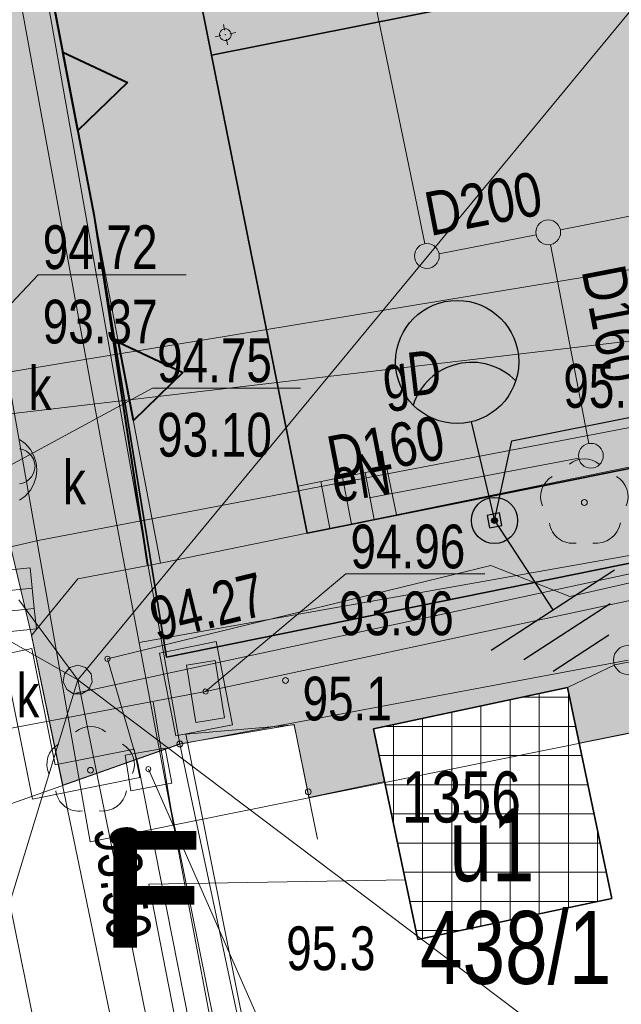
# Model space of a CAD drawing. Header units: metres. Extents: x -320 to 5572509, y -47 to 5960263.
# Tile 17 of 59: x 5572126 to 5572136, y 5960078 to 5960095. Entities that reach past the tile are written whole.
import ezdxf

# ---------------------------------------------------------------- set-up
doc = ezdxf.new("R2010")
doc.units = ezdxf.units.M
doc.header["$MEASUREMENT"] = 0
for name, color, linetype in [('202-Punkt_graniczny_stabilizowa', 7, 'Continuous'), ('203-Punkt_zalamania_granicy_dzi', 7, 'Continuous'), ('211-Nr_dzialki', 7, 'Continuous'), ('218-Granica_uzytku', 7, 'Continuous'), ('219-Linia_granicy', 7, 'Continuous'), ('312-Budynek__powierzchnia_', 7, 'Continuous'), ('312-Numer_ewidencyjny_budynku', 7, 'Continuous'), ('312-Numer_ewidencyjny_budynku-A', 7, 'Continuous'), ('420-Krawedz_jezdni', 7, 'Continuous'), ('422-Kraweznik_jezdni', 7, 'Continuous'), ('801-Punkt_okreslonej_wysokosci', 7, 'Continuous'), ('801-Punkt_okreslonej_wysokosci-', 7, 'Continuous'), ('902-Ogrodzenie_trwale_symb_', 7, 'Continuous'), ('922-Drzewo_lisciaste', 7, 'Continuous'), ('IS_KD', 7, 'Continuous'), ('komora_podziemna_-_przewod_tele', 7, 'Continuous'), ('kratka_sciekowa__punkt_', 7, 'Continuous'), ('LICZBY', 7, 'Continuous'), ('Nowe_430-K Słupy', 7, 'Continuous'), ('Nowe_450-Sciana_oporowa_symb__osiowy', 7, 'Continuous'), ('Nowe_810-G Ogólne', 7, 'Continuous'), ('Nowe_LINIA ZABUDOWY', 7, 'Continuous'), ('Nowe_przewod_kanalizacyjny__linia_', 7, 'Continuous'), ('przewod_elektroenergetyczny__li', 7, 'Continuous'), ('przewod_gazowy__linia_', 7, 'Continuous'), ('przewod_gazowy__linia_-Atr1', 7, 'Continuous'), ('przewod_inny__linia_', 7, 'Continuous'), ('przewod_kanalizacyjny__linia_', 7, 'Continuous'), ('przewod_telekomunikacyjny__lini', 7, 'Continuous'), ('przewod_wodociagowy__linia_', 7, 'Continuous'), ('punkt_o_okreslonej_wysokosci__s', 7, 'Continuous'), ('studzienka_-_przewod_kanalizacy', 7, 'Continuous'), ('szafa_sterownicza_-_siec_teleko', 7, 'Continuous'), ('wlaz_-_siec_kanalizacyjna__powi', 7, 'Continuous'), ('wlaz_okragly_-_siec_kanalizacyj', 7, 'Continuous'), ('WOSZCZALSKI_kabel_ośw', 7, 'Continuous'), ('WOSZCZALSKI_słup', 7, 'Continuous'), ('WOSZCZALSKI_uziom', 7, 'Continuous'), ('WOSZCZALSKI_wlz', 7, 'Continuous'), ('ZAKRES', 7, 'Continuous')]:
    doc.layers.add(name, color=color, linetype=linetype)
doc.styles.add('GENERATED_STYLE_1', font='arial.ttf')
doc.styles.add('GENERATED_STYLE_2', font='arialbd.ttf')

# ---------------------------------------------------------------- blocks, each defined once
blk = doc.blocks.new('Wypełnienie_3', base_point=(5572434.607, 5960129.98))
at = {"layer": 'Nowe_810-G Ogólne', "linetype": 'Continuous', "lineweight": 18, "true_color": 0xaaaaaa}
h = blk.add_hatch(dxfattribs=at)
h.set_pattern_fill('HLNHER', color=253, style=0, pattern_type=2)
h.set_pattern_definition([(0, (5572149.7395, 5960118.78482), (0.4, 0.4), [1.2, -0.4]), (90, (5572150.1395, 5960118.78482), (0.4, 0.4), [1.2, -0.4])])
h.paths.add_polyline_path([(5572119.97, 5960117.89), (5572120.79, 5960116.24), (5572121.5, 5960115.44), (5572122.21, 5960114.9), (5572122.744, 5960114.747), (5572123.317, 5960114.61), (5572125.049, 5960114.484), (5572125.85, 5960114.536), (5572130.069, 5960115.384), (5572138.896, 5960117.224), (5572138.292, 5960120.162), (5572155.913, 5960123.836), (5572156.128, 5960122.746), (5572156.512, 5960120.804), (5572158.44, 5960121.177, 0.308603), (5572162.603, 5960124.945), (5572162.588, 5960124.941), (5572159.946, 5960134.586, 0.184142), (5572158.882, 5960138.039, 0.30603), (5572153.265, 5960140.081), (5572156.26, 5960136.077), (5572154.662, 5960134.882), (5572153.377, 5960133.921), (5572150.385, 5960137.922), (5572132.367, 5960124.445), (5572135.36, 5960120.444), (5572132.563, 5960118.352), (5572126.584, 5960126.337), (5572160.589, 5960151.83), (5572160.598, 5960151.818), (5572164.203, 5960138.326), (5572167.783, 5960124.929), (5572168.21, 5960124.22), (5572168.9, 5960123.8), (5572169.83, 5960123.57), (5572174.572, 5960124.504), (5572179.02, 5960125.38), (5572179.509, 5960123.378), (5572174.84, 5960122.49), (5572175.83, 5960117.16), (5572172.73, 5960116.07), (5572172.04, 5960115.89), (5572172.14, 5960115.5), (5572169.94, 5960114.91), (5572169.87, 5960115.15), (5572168.91, 5960114.87), (5572168.98, 5960114.64), (5572166.56, 5960113.95), (5572166.5, 5960114.18), (5572165.87, 5960114.02), (5572165.8, 5960114.35), (5572165.93, 5960114.38), (5572165.75, 5960115.18), (5572164.8, 5960114.95), (5572164.9, 5960114.62), (5572162.28, 5960113.85), (5572162.19, 5960114.18), (5572161.68, 5960114.04), (5572161.87, 5960113.34), (5572162, 5960113.37), (5572162.29, 5960112.25), (5572162.17, 5960112.22), (5572162.4, 5960111.41), (5572162.58, 5960111.47), (5572162.91, 5960110.26), (5572162.72, 5960110.2), (5572162.83, 5960109.77), (5572163.48, 5960110.04), (5572164.37, 5960110.27), (5572164.48, 5960109.75), (5572164.653, 5960109.787), (5572165.19, 5960107.36), (5572165.02, 5960107.32), (5572165.16, 5960106.72), (5572165.33, 5960106.75), (5572166.43, 5960101.86), (5572165.96, 5960101.76), (5572166.13, 5960100.99), (5572166.46, 5960101.07), (5572167.15, 5960097.97), (5572166.82, 5960097.9), (5572166.95, 5960097.33), (5572167.648, 5960093.703), (5572162.9, 5960092.8), (5572161.41, 5960092.47), (5572149.154, 5960089.965), (5572149.759, 5960086.924), (5572146.898, 5960086.382), (5572145.75, 5960086.12), (5572145.189, 5960089.209), (5572130.631, 5960086.296), (5572128.388, 5960097.519), (5572154.739, 5960102.778), (5572155.796, 5960097.376, 0.32921), (5572156.91, 5960099.21), (5572155.67, 5960105.421), (5572155.663, 5960105.419), (5572154.052, 5960113.522, 0.326644), (5572152.363, 5960114.76), (5572153.626, 5960108.47), (5572124.891, 5960102.732), (5572123.764, 5960109.015), (5572123.037, 5960107.846), (5572122.57, 5960106.94), (5572122.235, 5960105.804), (5572122.128, 5960104.217), (5572120.82, 5960112.281)])
h.paths.add_polyline_path([(5572160.986, 5960109.404), (5572161.476, 5960109.501), (5572161.772, 5960108.036), (5572163.15, 5960108.307), (5572165.611, 5960095.766), (5572163.741, 5960095.398)], flags=0)
at = {"layer": 'Nowe_810-G Ogólne', "color": 18, "lineweight": 35, "true_color": 0x030303}
for p, q in [((5572130.631, 5960086.296), (5572128.388, 5960097.519)), ((5572145.189, 5960089.209), (5572130.631, 5960086.296))]:
    blk.add_line(p, q, dxfattribs=at)
blk = doc.blocks.new('Wypełnienie_20', base_point=(5572434.607, 5960129.98))
at = {"layer": 'Nowe_810-G Ogólne', "linetype": 'Continuous', "lineweight": 0, "true_color": 0x000000}
h = blk.add_hatch(dxfattribs=at)
h.set_pattern_fill('SIATKA_25X25', color=18, style=0, pattern_type=2)
h.set_pattern_definition([(0, (5572434.6074, 5960128.98037), (0, 0.5), []), (90, (5572434.6074, 5960128.98037), (-0.5, 0), [])])
h.paths.add_polyline_path([(5572132.53, 5960079.33), (5572131.77, 5960082.94), (5572135.09, 5960083.65), (5572135.85, 5960080.03)])
at = {"layer": 'Nowe_810-G Ogólne', "color": 18, "lineweight": 35, "true_color": 0x030303}
for p, q in [((5572131.77, 5960082.94), (5572135.09, 5960083.65)), ((5572135.09, 5960083.65), (5572135.85, 5960080.03)), ((5572132.53, 5960079.33), (5572131.77, 5960082.94)), ((5572135.85, 5960080.03), (5572132.53, 5960079.33))]:
    blk.add_line(p, q, dxfattribs=at)
blk = doc.blocks.new('Wypełnienie_50', base_point=(5572434.607, 5960129.98))
at = {"layer": 'Nowe_810-G Ogólne', "linetype": 'Continuous', "lineweight": 0, "true_color": 0x233708}
blk.add_hatch(color=78, dxfattribs=at).paths.add_polyline_path([(5572145.189, 5960089.209), (5572130.631, 5960086.296), (5572128.388, 5960097.519), (5572125.972, 5960097.036), (5572126.986, 5960091.722), (5572128.218, 5960084.167), (5572145.469, 5960087.669)])
at = {"layer": 'Nowe_810-G Ogólne', "color": 18, "lineweight": 35, "true_color": 0x030303}
for p, q in [((5572128.388, 5960097.519), (5572125.972, 5960097.036)), ((5572130.631, 5960086.296), (5572128.388, 5960097.519)), ((5572125.972, 5960097.036), (5572126.986, 5960091.722)), ((5572126.986, 5960091.722), (5572128.218, 5960084.167)), ((5572145.189, 5960089.209), (5572130.631, 5960086.296)), ((5572145.469, 5960087.669), (5572145.189, 5960089.209)), ((5572128.218, 5960084.167), (5572145.469, 5960087.669))]:
    blk.add_line(p, q, dxfattribs=at)
blk = doc.blocks.new('EGBP04_03')
at = {"layer": '203-Punkt_zalamania_granicy_dzi', "color": 7, "lineweight": 13}
blk.add_circle((0, 0), 0.05, dxfattribs=at)
blk = doc.blocks.new('EGBP04_2a')
at = {"layer": '202-Punkt_graniczny_stabilizowa', "color": 7, "lineweight": 13}
blk.add_circle((0, 0), 0.25, dxfattribs=at)
blk = doc.blocks.new('OBOP02_01')
at = {"layer": '922-Drzewo_lisciaste', "color": 7, "lineweight": 13}
blk.add_circle((0, 0), 0.05, dxfattribs=at)
for centre, radius, start, end in [((0, 0.35), 0.4, 50.114, 129.886), ((-0.35, 0.1), 0.4, 119.8482, 203.5195), ((0.35, 0.1), 0.4, 336.8845, 60.1518), ((-0.2, -0.3), 0.4, 187.477, 278.4788), ((0.2, -0.275), 0.425, 262.6459, 349.6289)]:
    blk.add_arc(centre, radius, start, end, dxfattribs=at)
blk = doc.blocks.new('RTPW01')
at = {"layer": '801-Punkt_okreslonej_wysokosci', "color": 7, "lineweight": 13}
blk.add_circle((0, 0), 0.05, dxfattribs=at)
blk = doc.blocks.new('US05')
at = {"layer": 'kratka_sciekowa__punkt_', "color": 7, "lineweight": 13}
for p, q in [((-0.525, 0.25), (-0.175, 0.25)), ((-0.525, -0.25), (-0.525, 0.25)), ((-0.175, 0.25), (0.175, 0.25)), ((-0.175, -0.25), (-0.175, 0.25)), ((0.175, 0.25), (0.525, 0.25)), ((0.175, -0.25), (0.175, 0.25)), ((0.525, -0.25), (0.525, 0.25)), ((-0.525, -0.25), (-0.175, -0.25)), ((-0.175, -0.25), (0.175, -0.25)), ((0.175, -0.25), (0.525, -0.25))]:
    blk.add_line(p, q, dxfattribs=at)
blk = doc.blocks.new('US22')
at = {"layer": 'wlaz_okragly_-_siec_kanalizacyj', "color": 7, "lineweight": 13}
for p, q in [((-0.2274, 0.1039), (-0.1352, 0.2103)), ((-0.1352, 0.2103), (0, 0.25)), ((0, 0.25), (0.1352, 0.2103)), ((0.1352, 0.2103), (0.2274, 0.1039)), ((-0.2475, -0.0356), (-0.2274, 0.1039)), ((0.2274, 0.1039), (0.2475, -0.0356)), ((-0.1889, -0.1637), (-0.2475, -0.0356)), ((-0.0704, -0.2399), (-0.1889, -0.1637)), ((0.1889, -0.1637), (0.0704, -0.2399)), ((0.2475, -0.0356), (0.1889, -0.1637)), ((0.0704, -0.2399), (-0.0704, -0.2399))]:
    blk.add_line(p, q, dxfattribs=at)
blk = doc.blocks.new('US19')
at = {"layer": 'szafa_sterownicza_-_siec_teleko', "color": 7, "lineweight": 13}
for p, q in [((-0.5, 0.25), (0.5, 0.25)), ((-0.5, -0.25), (-0.5, 0.25)), ((0.5, -0.25), (0.5, 0.25)), ((-0.5, -0.25), (0.5, -0.25))]:
    blk.add_line(p, q, dxfattribs=at)
blk = doc.blocks.new('PW01')
at = {"layer": 'punkt_o_okreslonej_wysokosci__s', "color": 7, "lineweight": 13}
for p, q in [((-0.045, 0), (-0.0318, 0.0318)), ((-0.0318, -0.0318), (-0.045, 0)), ((-0.0318, 0.0318), (0, 0.045)), ((0, 0.045), (0.0318, 0.0318)), ((0.0318, 0.0318), (0.045, 0)), ((0.045, 0), (0.0318, -0.0318)), ((0, -0.045), (-0.0318, -0.0318)), ((0.0318, -0.0318), (0, -0.045))]:
    blk.add_line(p, q, dxfattribs=at)
blk = doc.blocks.new('Wypełnienie_112', base_point=(5572434.607, 5960129.98))
at = {"layer": 'WOSZCZALSKI_kabel_ośw', "linetype": 'Continuous', "lineweight": 30}
blk.add_hatch(color=240, dxfattribs=at).paths.add_polyline_path([(5572134.205, 5960088.905, 0.564462), (5572132.447, 5960088.491, 0.564462)])
blk = doc.blocks.new('Wypełnienie_113', base_point=(5572434.607, 5960129.98))
at = {"layer": 'WOSZCZALSKI_słup', "linetype": 'Continuous', "lineweight": 30}
blk.add_hatch(color=240, dxfattribs=at).paths.add_polyline_path([(5572133.793, 5960086.503, 1), (5572133.89, 5960086.522, 1)])
blk = doc.blocks.new('Wypełnienie_139', base_point=(5572434.607, 5960129.98))
at = {"layer": 'Nowe_810-G Ogólne', "linetype": 'Continuous', "lineweight": 0, "true_color": 0x5b5b5b}
blk.add_hatch(color=251, dxfattribs=at).paths.add_polyline_path([(5572122.127, 5960104.22), (5572123.892, 5960093.036), (5572125.91, 5960084.543), (5572126.442, 5960081.974), (5572128.45, 5960082.683), (5572130.41, 5960083.013), (5572130.661, 5960081.764), (5572131.96, 5960082.037), (5572131.77, 5960082.943), (5572135.09, 5960083.653), (5572135.29, 5960082.696), (5572138.744, 5960083.391), (5572138.72, 5960083.493), (5572145.68, 5960084.923), (5572145.75, 5960086.123), (5572145.469, 5960087.669), (5572128.218, 5960084.167), (5572126.986, 5960091.722), (5572125.972, 5960097.036), (5572154.739, 5960102.778), (5572154.56, 5960103.673), (5572155.963, 5960103.953), (5572155.18, 5960107.87), (5572153.801, 5960107.595), (5572153.625, 5960108.473), (5572124.884, 5960102.733), (5572123.764, 5960109.018), (5572123.036, 5960107.849), (5572122.569, 5960106.943), (5572122.235, 5960105.807)])
at = {"layer": 'Nowe_810-G Ogólne', "color": 7, "lineweight": 13}
for p, q in [((5572126.986, 5960091.722), (5572125.972, 5960097.036)), ((5572123.892, 5960093.036), (5572125.91, 5960084.543)), ((5572128.218, 5960084.167), (5572126.986, 5960091.722)), ((5572145.469, 5960087.669), (5572128.218, 5960084.167)), ((5572125.91, 5960084.543), (5572126.442, 5960081.974)), ((5572131.77, 5960082.943), (5572135.09, 5960083.653)), ((5572135.09, 5960083.653), (5572135.29, 5960082.696)), ((5572135.29, 5960082.696), (5572138.744, 5960083.391)), ((5572128.45, 5960082.683), (5572130.41, 5960083.013)), ((5572130.41, 5960083.013), (5572130.661, 5960081.764)), ((5572131.96, 5960082.037), (5572131.77, 5960082.943)), ((5572126.442, 5960081.974), (5572128.45, 5960082.683)), ((5572130.661, 5960081.764), (5572131.96, 5960082.037))]:
    blk.add_line(p, q, dxfattribs=at)
blk = doc.blocks.new('Wypełnienie_147', base_point=(5572434.607, 5960129.98))
at = {"layer": 'Nowe_810-G Ogólne', "color": 18, "lineweight": 35, "true_color": 0x030303}
for p, q in [((5572128.994, 5960094.486), (5572126.644, 5960106.253)), ((5572155.472, 5960099.774), (5572128.994, 5960094.486))]:
    blk.add_line(p, q, dxfattribs=at)
blk = doc.blocks.new('Wypełnienie_184', base_point=(5572434.607, 5960129.98))
at = {"layer": 'Nowe_LINIA ZABUDOWY', "linetype": 'Continuous', "lineweight": 40}
blk.add_hatch(color=250, dxfattribs=at).paths.add_polyline_path([(5572126.447, 5960094.541), (5572127.551, 5960094.018), (5572126.704, 5960093.195)])
at = {"layer": 'Nowe_LINIA ZABUDOWY', "color": 250, "lineweight": 40}
for p, q in [((5572126.704, 5960093.195), (5572126.447, 5960094.541)), ((5572126.447, 5960094.541), (5572127.551, 5960094.018)), ((5572127.551, 5960094.018), (5572126.704, 5960093.195))]:
    blk.add_line(p, q, dxfattribs=at)
blk = doc.blocks.new('Wypełnienie_185', base_point=(5572434.607, 5960129.98))
at = {"layer": 'Nowe_LINIA ZABUDOWY', "linetype": 'Continuous', "lineweight": 40}
blk.add_hatch(color=250, dxfattribs=at).paths.add_polyline_path([(5572127.397, 5960089.571), (5572128.501, 5960089.048), (5572127.655, 5960088.225)])
at = {"layer": 'Nowe_LINIA ZABUDOWY', "color": 250, "lineweight": 40}
for p, q in [((5572127.655, 5960088.225), (5572127.397, 5960089.571)), ((5572127.397, 5960089.571), (5572128.501, 5960089.048)), ((5572128.501, 5960089.048), (5572127.655, 5960088.225))]:
    blk.add_line(p, q, dxfattribs=at)
blk = doc.blocks.new('Ściana_3', base_point=(5572125.426, 5960084.217))
at = {"layer": 'Nowe_450-Sciana_oporowa_symb__osiowy', "color": 7, "lineweight": 13, "flags": 128}
for points in [[(5572125.916, 5960084.315), (5572125.426, 5960084.217)], [(5572126.315, 5960082.324), (5572125.916, 5960084.315)], [(5572125.426, 5960084.217), (5572125.923, 5960081.735)]]:
    blk.add_lwpolyline(points, dxfattribs=at)
blk = doc.blocks.new('Ściana_4', base_point=(5572125.923, 5960081.735))
at = {"layer": 'Nowe_450-Sciana_oporowa_symb__osiowy', "color": 7, "lineweight": 13, "flags": 128}
for points in [[(5572127.664, 5960082.594), (5572126.315, 5960082.324)], [(5572127.762, 5960082.104), (5572127.664, 5960082.594)], [(5572125.923, 5960081.735), (5572127.762, 5960082.104)]]:
    blk.add_lwpolyline(points, dxfattribs=at)
blk = doc.blocks.new('Słup_13', base_point=(5572129.23, 5960094.839))
at = {"layer": 'Nowe_430-K Słupy', "linetype": 'Continuous', "lineweight": 0, "true_color": 0x000000}
blk.add_hatch(color=18, dxfattribs=at).paths.add_polyline_path([(5572129.21, 5960094.937, 1), (5572129.249, 5960094.741, 1)])
at = {"layer": 'Nowe_430-K Słupy', "color": 7, "lineweight": 13}
for p, q in [((5572129.214, 5960094.917), (5572129.195, 5960095.015)), ((5572129.308, 5960094.854), (5572129.406, 5960094.874)), ((5572129.151, 5960094.823), (5572129.053, 5960094.803)), ((5572129.246, 5960094.76), (5572129.265, 5960094.662))]:
    blk.add_line(p, q, dxfattribs=at)
at = {"layer": 'Nowe_430-K Słupy', "color": 7, "lineweight": 13, "flags": 128}
blk.add_lwpolyline([(5572129.21, 5960094.937, 1), (5572129.249, 5960094.741, 1)], format="xyb", close=True, dxfattribs=at)
at = {"layer": 'Nowe_430-K Słupy', "color": 7, "lineweight": 13}
blk.add_point((5572129.23, 5960094.839), dxfattribs=at)

msp = doc.modelspace()

# ---------------------------------------------------------------- linework, layer by layer
at = {"layer": '218-Granica_uzytku', "color": 3, "lineweight": 18, "flags": 128}
for points in [[(5572136.13, 5960084.12), (5572128.45, 5960082.68)], [(5572128.45, 5960082.68), (5572136.13, 5960084.12)], [(5572128.45, 5960082.68), (5572130.63, 5960072.4)], [(5572130.63, 5960072.4), (5572128.45, 5960082.68)]]:
    msp.add_lwpolyline(points, dxfattribs=at)
at = {"layer": '219-Linia_granicy', "color": 178, "lineweight": 18, "flags": 128}
for points in [[(5572128.45, 5960082.68), (5572122.27, 5960117.41)], [(5572136.13, 5960084.12), (5572128.45, 5960082.68)], [(5572128.45, 5960082.68), (5572117.12, 5960078.68)], [(5572130.63, 5960072.4), (5572128.45, 5960082.68)]]:
    msp.add_lwpolyline(points, dxfattribs=at)
at = {"layer": '312-Budynek__powierzchnia_', "color": 7, "lineweight": 13, "flags": 128}
for points in [[(5572131.77, 5960082.94), (5572135.09, 5960083.65)], [(5572135.09, 5960083.65), (5572135.85, 5960080.03)], [(5572132.53, 5960079.33), (5572131.77, 5960082.94)], [(5572135.85, 5960080.03), (5572132.53, 5960079.33)]]:
    msp.add_lwpolyline(points, dxfattribs=at)
at = {"layer": '420-Krawedz_jezdni', "color": 7, "lineweight": 13, "flags": 128}
msp.add_lwpolyline([(5572122.6, 5960114.69), (5572128.12, 5960085.78)], dxfattribs=at)
at = {"layer": '422-Kraweznik_jezdni', "color": 7, "lineweight": 13, "flags": 128}
for points in [[(5572136.84, 5960087.57), (5572128.12, 5960085.78), (5572126.7, 5960085.51), (5572125.91, 5960084.54)], [(5572125.91, 5960084.54), (5572130.69, 5960061.46), (5572132.653, 5960051.969)]]:
    msp.add_lwpolyline(points, dxfattribs=at)
at = {"layer": '902-Ogrodzenie_trwale_symb_', "color": 7, "lineweight": 13, "flags": 128}
for points in [[(5572135.09, 5960083.65), (5572135.9, 5960084.04), (5572138.19, 5960084.49), (5572138.72, 5960083.49)], [(5572130.41, 5960083.01), (5572128.55, 5960082.85)], [(5572130.41, 5960083.01), (5572130.81, 5960081.05)], [(5572128.54, 5960082.85), (5572128.55, 5960082.85), (5572130.63, 5960072.4), (5572131.57, 5960068.86)]]:
    msp.add_lwpolyline(points, dxfattribs=at)
at = {"layer": 'IS_KD', "color": 3, "lineweight": 18}
for p, q in [((5572132.513, 5960091.901), (5572128.982, 5960109.053)), ((5572134.969, 5960091.493), (5572152.257, 5960094.906)), ((5572132.646, 5960091.256), (5572132.513, 5960091.901)), ((5572132.891, 5960091.082), (5572134.552, 5960091.41)), ((5572134.377, 5960091.376), (5572134.552, 5960091.41)), ((5572135.458, 5960087.831), (5572134.801, 5960091.243)), ((5572131.696, 5960086.902), (5572135.284, 5960087.582)), ((5572131.996, 5960087.41), (5572130.478, 5960087.101)), ((5572131.625, 5960087.335), (5572131.779, 5960086.529)), ((5572132.16, 5960086.607), (5572131.996, 5960087.41)), ((5572130.864, 5960087.18), (5572131.017, 5960086.374)), ((5572131.237, 5960087.256), (5572131.39, 5960086.45)), ((5572130.478, 5960087.101), (5572130.631, 5960086.296)), ((5572130.631, 5960086.296), (5572132.16, 5960086.607))]:
    msp.add_line(p, q, dxfattribs=at)
for centre in [(5572134.761, 5960091.451), (5572132.682, 5960091.046), (5572135.492, 5960087.621)]:
    msp.add_circle(centre, 0.213, dxfattribs=at)
at = {"layer": 'komora_podziemna_-_przewod_tele', "color": 30, "lineweight": 18, "flags": 128}
for points in [[(5572129.07, 5960084.44), (5572129.35, 5960083.01), (5572128.38, 5960082.82), (5572128.1, 5960084.24)], [(5572127.61, 5960081.88), (5572127.51, 5960082.49), (5572128.2, 5960082.61), (5572128.31, 5960082.01)]]:
    msp.add_lwpolyline(points, close=True, dxfattribs=at)
at = {"layer": 'Nowe_810-G Ogólne', "color": 250, "lineweight": 40}
for p, q in [((5572126.986, 5960091.722), (5572124.02, 5960107.234)), ((5572127.903, 5960085.754), (5572126.986, 5960091.722))]:
    msp.add_line(p, q, dxfattribs=at)
at = {"layer": 'przewod_elektroenergetyczny__li', "color": 1, "lineweight": 18, "flags": 128}
for points in [[(5572100.94, 5960178.88), (5572109.17, 5960180.85), (5572112.43, 5960175.76), (5572116.04, 5960174.93), (5572119.42, 5960176.98), (5572125.97, 5960168.82), (5572118.19, 5960162.43), (5572115.87, 5960159.72), (5572114.82, 5960152.61), (5572118.65, 5960132.79), (5572124.28, 5960103.27), (5572127.13, 5960087.71), (5572129.17, 5960076.91), (5572131.17, 5960066.73), (5572133.61, 5960054.57), (5572134.061, 5960052.256)], [(5572127.75, 5960084.42), (5572160.35, 5960090.21), (5572160.71, 5960090.32), (5572163.68, 5960108.94), (5572163.74, 5960108.95)], [(5572156.72, 5960090.77), (5572152.42, 5960089.87), (5572152.01, 5960091.04), (5572137.08, 5960087.98), (5572137.18, 5960087.13), (5572136.88, 5960088.24), (5572126.02, 5960086.17), (5572113.66, 5960083.31)], [(5572132.32, 5960080.35), (5572127.92, 5960080.28), (5572129.95, 5960069.87), (5572132.21, 5960059.11), (5572132.65, 5960056.34), (5572132.29, 5960055.47)]]:
    msp.add_lwpolyline(points, dxfattribs=at)
at = {"layer": 'przewod_gazowy__linia_', "color": 30, "lineweight": 18, "flags": 128}
msp.add_lwpolyline([(5572115.87, 5960087.2), (5572148.92, 5960091.09), (5572148.7, 5960091.06)], dxfattribs=at)
at = {"layer": 'przewod_inny__linia_', "color": 7, "lineweight": 13, "flags": 128}
msp.add_lwpolyline([(5572133.762, 5960052.195), (5572133.34, 5960053.97), (5572127.73, 5960082.35), (5572127.21, 5960084.14), (5572133.78, 5960085.74), (5572135.13, 5960085.21), (5572146.3, 5960087.75), (5572150.19, 5960089.61), (5572159.12, 5960091.48), (5572158.21, 5960100.55), (5572159.67, 5960109.54), (5572161.48, 5960117.16), (5572169.39, 5960123.42), (5572171.01, 5960124.72), (5572179.14, 5960128.14), (5572179.07, 5960128.56)], dxfattribs=at)
at = {"layer": 'przewod_kanalizacyjny__linia_', "color": 34, "lineweight": 18, "flags": 128}
for points in [[(5572202.507, 5960124.967), (5572201.36, 5960124.81), (5572190.36, 5960123.1), (5572153.59, 5960116.84), (5572167.94, 5960127.53), (5572153.59, 5960116.84), (5572137.52, 5960096.89), (5572126.7, 5960083.78)], [(5572126.7, 5960083.78), (5572075.877, 5960112.773)], [(5572167.19, 5960076.64), (5572168.7, 5960077.2), (5572175.89, 5960080.07), (5572172.78, 5960093.08), (5572148.62, 5960088.28), (5572126.67, 5960083.55)], [(5572125.69, 5960085.15), (5572126.7, 5960083.78)], [(5572141.03, 5960069.72), (5572141.76, 5960072.56), (5572141.13, 5960072.89), (5572126.7, 5960083.78)], [(5572133.216, 5960052.084), (5572131.44, 5960060.54), (5572130.57, 5960064.72), (5572126.7, 5960083.78)]]:
    msp.add_lwpolyline(points, dxfattribs=at)
at = {"layer": 'przewod_telekomunikacyjny__lini', "color": 30, "lineweight": 18, "flags": 128}
for points in [[(5572153.64, 5960088.89), (5572128.89, 5960083.58), (5572117.18, 5960081.37), (5572112.07, 5960080.34), (5572083.38, 5960074.608)], [(5572127.99, 5960083.4), (5572128.3, 5960081.56), (5572133.95, 5960053.57), (5572134.29, 5960052.303)]]:
    msp.add_lwpolyline(points, dxfattribs=at)
at = {"layer": 'przewod_wodociagowy__linia_', "color": 7, "lineweight": 20, "flags": 128}
for points in [[(5572131.294, 5960051.691), (5572131.04, 5960052.95), (5572128.4, 5960065.81), (5572125.16, 5960081.78), (5572124.04, 5960088.59), (5572123.96, 5960088.84), (5572123.93, 5960089.11), (5572119.95, 5960111.06), (5572119.42, 5960114.21), (5572116.58, 5960131.17), (5572112.7, 5960153.83), (5572110.48, 5960167.38)], [(5572123.96, 5960088.84), (5572124.25, 5960088.85), (5572137.01, 5960090.95), (5572153.52, 5960093.67), (5572162.8, 5960095.46), (5572163.49, 5960095.6), (5572159.94, 5960115.68), (5572159.32, 5960120.73), (5572159.31, 5960121.27), (5572158.86, 5960122.68)]]:
    msp.add_lwpolyline(points, dxfattribs=at)
at = {"layer": 'punkt_o_okreslonej_wysokosci__s', "color": 7, "lineweight": 13, "flags": 128}
for points in [[(5572124.25, 5960088.85), (5572126.02, 5960090.72), (5572128.557, 5960090.72)], [(5572125.4, 5960087.38), (5572127.98, 5960088.78), (5572130.517, 5960088.78)], [(5572127.91, 5960082.25), (5572130.97, 5960075.3), (5572133.475, 5960075.3)]]:
    msp.add_lwpolyline(points, dxfattribs=at)
at = {"layer": 'punkt_o_okreslonej_wysokosci__s', "color": 30, "lineweight": 18, "flags": 128}
msp.add_lwpolyline([(5572128.89, 5960083.58), (5572131.293, 5960085.596), (5572133.674, 5960085.596)], dxfattribs=at)
at = {"layer": 'punkt_o_okreslonej_wysokosci__s', "color": 34, "lineweight": 18, "flags": 128}
msp.add_lwpolyline([(5572126.7, 5960083.78), (5572125.392, 5960079.495), (5572123.011, 5960079.495)], dxfattribs=at)
at = {"layer": 'studzienka_-_przewod_kanalizacy', "color": 34, "lineweight": 18, "flags": 128}
msp.add_lwpolyline([(5572125.7, 5960087.9), (5572125.8, 5960087.83), (5572125.89, 5960087.73), (5572125.95, 5960087.62), (5572125.99, 5960087.5), (5572126, 5960087.38), (5572125.99, 5960087.26), (5572125.95, 5960087.14), (5572125.89, 5960087.03), (5572125.8, 5960086.93), (5572125.7, 5960086.86)], dxfattribs=at)
at = {"layer": 'wlaz_-_siec_kanalizacyjna__powi', "color": 7, "lineweight": 13, "flags": 128}
msp.add_lwpolyline([(5572125.7, 5960087.74), (5572125.76, 5960087.73), (5572125.82, 5960087.7), (5572125.87, 5960087.66), (5572125.91, 5960087.62), (5572125.94, 5960087.56), (5572125.96, 5960087.5), (5572125.97, 5960087.44), (5572125.96, 5960087.38), (5572125.94, 5960087.32), (5572125.91, 5960087.26), (5572125.87, 5960087.22), (5572125.82, 5960087.18), (5572125.76, 5960087.15), (5572125.7, 5960087.14)], dxfattribs=at)
at = {"layer": 'WOSZCZALSKI_kabel_ośw', "color": 240, "lineweight": 30}
msp.add_line((5572133.443, 5960088.202), (5572133.841, 5960086.512), dxfattribs=at)
msp.add_circle((5572133.201, 5960089.229), 1.055, dxfattribs=at)
msp.add_arc((5572133.451, 5960088.167), 1.055, 44.3804, 162.1528, dxfattribs=at)
at = {"layer": 'WOSZCZALSKI_słup', "color": 240, "lineweight": 30, "flags": 128}
msp.add_lwpolyline([(5572133.927, 5960086.64), (5572133.713, 5960086.598), (5572133.755, 5960086.385), (5572133.969, 5960086.426)], close=True, dxfattribs=at)
at = {"layer": 'WOSZCZALSKI_słup', "color": 240, "lineweight": 30}
for radius in [0.396, 0.0495]:
    msp.add_circle((5572133.841, 5960086.512), radius, dxfattribs=at)
at = {"layer": 'WOSZCZALSKI_uziom', "color": 240, "lineweight": 30}
for p, q in [((5572133.841, 5960086.512), (5572134.841, 5960084.978)), ((5572133.785, 5960084.29), (5572135.897, 5960085.666)), ((5572134.343, 5960084.127), (5572135.821, 5960085.09)), ((5572134.845, 5960083.927), (5572135.801, 5960084.55))]:
    msp.add_line(p, q, dxfattribs=at)
at = {"layer": 'WOSZCZALSKI_wlz', "color": 240, "lineweight": 30}
for p, q in [((5572134.135, 5960087.879), (5572150.644, 5960091.145)), ((5572133.841, 5960086.512), (5572134.135, 5960087.879))]:
    msp.add_line(p, q, dxfattribs=at)
at = {"layer": 'ZAKRES', "color": 7, "lineweight": 13, "flags": 128}
msp.add_lwpolyline([(5572111.424, 5960168.614), (5572126.913, 5960081.006), (5572169.699, 5960089.619), (5572165.103, 5960112.452), (5572174.101, 5960114.263), (5572150.557, 5960197.688)], close=True, dxfattribs=at)

# ---------------------------------------------------------------- block references
at = {"layer": '202-Punkt_graniczny_stabilizowa', "color": 7, "lineweight": 13}
msp.add_blockref('EGBP04_2a', (5572136.13, 5960084.12), dxfattribs=at)
at = {"layer": '203-Punkt_zalamania_granicy_dzi', "color": 7, "lineweight": 13}
msp.add_blockref('EGBP04_03', (5572128.45, 5960082.68), dxfattribs=at)
at = {"layer": '801-Punkt_okreslonej_wysokosci', "color": 7, "lineweight": 13}
for p in [(5572130.26, 5960083.77), (5572130.65, 5960081.86)]:
    msp.add_blockref('RTPW01', p, dxfattribs=at)
at = {"layer": '922-Drzewo_lisciaste', "color": 7, "lineweight": 13, "rotation": 0.0008399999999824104}
for p in [(5572135.38, 5960086.82), (5572126.92, 5960082.23)]:
    msp.add_blockref('OBOP02_01', p, dxfattribs=at)
at = {"layer": 'kratka_sciekowa__punkt_', "color": 7, "lineweight": 13, "rotation": 275.7072900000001}
msp.add_blockref('US05', (5572125.69, 5960085.15), dxfattribs=at)
at = {"layer": 'Nowe_430-K Słupy', "color": 7, "lineweight": 13}
msp.add_blockref('Słup_13', (5572129.23, 5960094.839), dxfattribs=at)
at = {"layer": 'Nowe_450-Sciana_oporowa_symb__osiowy', "color": 7, "lineweight": 13}
for name, p in [('Ściana_3', (5572125.426, 5960084.217)), ('Ściana_4', (5572125.923, 5960081.735))]:
    msp.add_blockref(name, p, dxfattribs=at)
at = {"layer": 'Nowe_810-G Ogólne', "color": 253, "lineweight": 18, "true_color": 0xaaaaaa}
msp.add_blockref('Wypełnienie_3', (5572434.607, 5960129.98), dxfattribs=at)
at = {"layer": 'Nowe_810-G Ogólne', "color": 253, "lineweight": 18, "true_color": 0xb6b6b6}
for name in ['Wypełnienie_147', 'Wypełnienie_139']:
    msp.add_blockref(name, (5572434.607, 5960129.98), dxfattribs=at)
at = {"layer": 'Nowe_810-G Ogólne', "color": 62, "lineweight": 18, "true_color": 0x8edf20}
msp.add_blockref('Wypełnienie_50', (5572434.607, 5960129.98), dxfattribs=at)
at = {"layer": 'Nowe_810-G Ogólne', "color": 7, "lineweight": 13}
msp.add_blockref('Wypełnienie_20', (5572434.607, 5960129.98), dxfattribs=at)
at = {"layer": 'Nowe_LINIA ZABUDOWY', "color": 250, "lineweight": 40}
for name in ['Wypełnienie_184', 'Wypełnienie_185']:
    msp.add_blockref(name, (5572434.607, 5960129.98), dxfattribs=at)
at = {"layer": 'punkt_o_okreslonej_wysokosci__s', "color": 7, "lineweight": 13, "rotation": 0.0008399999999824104}
msp.add_blockref('PW01', (5572127.21, 5960084.14), dxfattribs=at)
at = {"layer": 'punkt_o_okreslonej_wysokosci__s', "color": 30, "lineweight": 18, "rotation": 279.20233}
msp.add_blockref('PW01', (5572128.89, 5960083.58), dxfattribs=at)
at = {"layer": 'punkt_o_okreslonej_wysokosci__s', "color": 30, "lineweight": 18}
msp.add_blockref('PW01', (5572127.91, 5960082.25), dxfattribs=at)
at = {"layer": 'szafa_sterownicza_-_siec_teleko', "color": 7, "lineweight": 13, "rotation": 279.20233}
msp.add_blockref('US19', (5572128.89, 5960083.58), dxfattribs=at)
at = {"layer": 'wlaz_okragly_-_siec_kanalizacyj', "color": 7, "lineweight": 13}
msp.add_blockref('US22', (5572126.7, 5960083.78), dxfattribs=at)
at = {"layer": 'WOSZCZALSKI_kabel_ośw', "color": 240, "lineweight": 30}
msp.add_blockref('Wypełnienie_112', (5572434.607, 5960129.98), dxfattribs=at)
at = {"layer": 'WOSZCZALSKI_słup', "color": 240, "lineweight": 30}
msp.add_blockref('Wypełnienie_113', (5572434.607, 5960129.98), dxfattribs=at)

# ---------------------------------------------------------------- texts
at = {"layer": '211-Nr_dzialki', "color": 178, "lineweight": 18, "insert": (5572132.565, 5960079.818), "char_height": 1.25, "attachment_point": 1, "style": 'GENERATED_STYLE_1'}
msp.add_mtext('\\A1;{\\W0.750000x;\\pql;\\fArial|b0|i0|c238|p38;438/1}', dxfattribs=at)
at = {"layer": '312-Numer_ewidencyjny_budynku', "color": 7, "lineweight": 13, "insert": (5572132.254, 5960081.322), "char_height": 0.875, "attachment_point": 7, "style": 'GENERATED_STYLE_1'}
msp.add_mtext('\\A1;{\\W0.750000x;\\pql;\\fArial|b0|i0|c238|p38;1356}', dxfattribs=at)
at = {"layer": '312-Numer_ewidencyjny_budynku-A', "color": 7, "lineweight": 13, "insert": (5572133.069, 5960080.944), "char_height": 1.25, "attachment_point": 4, "style": 'GENERATED_STYLE_1'}
msp.add_mtext('\\A1;{\\W0.750000x;\\pql;\\fArial|b0|i0|c238|p38;u1}', dxfattribs=at)
at = {"layer": '801-Punkt_okreslonej_wysokosci-', "color": 7, "lineweight": 13, "char_height": 0.75, "attachment_point": 7, "style": 'GENERATED_STYLE_1'}
for s, insert in [('\\A1;{\\W0.750000x;\\pql;\\fArial|b0|i0|c238|p38;95.1}', (5572135.02, 5960088.433)), ('\\A1;{\\W0.750000x;\\pql;\\fArial|b0|i0|c238|p38;95.1}', (5572130.552, 5960083.074)), ('\\A1;{\\W0.750000x;\\pql;\\fArial|b0|i0|c238|p38;95.3}', (5572130.272, 5960078.793))]:
    msp.add_mtext(s, dxfattribs=dict(at, insert=insert))
at = {"layer": 'LICZBY', "color": 7, "lineweight": 13, "char_height": 0.75, "attachment_point": 7, "style": 'GENERATED_STYLE_1'}
for s, insert, rotation in [('\\A1;{\\W0.800000x;\\pql;\\fArial|b0|i0|c238|p38;D200}', (5572132.741, 5960091.375), 11), ('\\A1;{\\W0.800000x;\\pql;\\fArial|b0|i0|c238|p38;D160}', (5572135.321, 5960090.792), 281), ('\\A1;{\\W0.800000x;\\pql;\\fArial|b0|i0|c238|p38;D160}', (5572131.069, 5960087.191), 11)]:
    msp.add_mtext(s, dxfattribs=dict(at, insert=insert, rotation=rotation))
at = {"layer": 'Nowe_przewod_kanalizacyjny__linia_', "color": 7, "lineweight": 13, "insert": (5572127.125, 5960081.19), "char_height": 2, "attachment_point": 1, "style": 'GENERATED_STYLE_2'}
msp.add_mtext('\\A1;{\\pql;\\fArial|b1|i0|c0|p38;F}', dxfattribs=at)
at = {"layer": 'przewod_elektroenergetyczny__li', "color": 1, "lineweight": 18, "insert": (5572131.116, 5960086.806), "char_height": 0.75, "attachment_point": 7, "rotation": 9.164, "style": 'GENERATED_STYLE_1'}
msp.add_mtext('\\A1;{\\W0.750000x;\\pql;\\fArial|b0|i0|c238|p38;eN}', dxfattribs=at)
at = {"layer": 'przewod_gazowy__linia_-Atr1', "color": 7, "lineweight": 13, "insert": (5572131.992, 5960088.36), "char_height": 0.75, "attachment_point": 7, "rotation": 6.713, "style": 'GENERATED_STYLE_1'}
msp.add_mtext('\\A1;{\\W0.750000x;\\pql;\\fArial|b0|i0|c238|p38;gD}', dxfattribs=at)
at = {"layer": 'punkt_o_okreslonej_wysokosci__s', "color": 7, "lineweight": 20, "char_height": 0.75, "attachment_point": 7, "style": 'GENERATED_STYLE_1'}
for s, insert in [('\\A1;{\\W0.750000x;\\pql;\\fArial|b0|i0|c238|p38;94.72}', (5572126.1, 5960090.811)), ('\\A1;{\\W0.750000x;\\pql;\\fArial|b0|i0|c238|p38;93.37}', (5572126.1, 5960089.535))]:
    msp.add_mtext(s, dxfattribs=dict(at, insert=insert))
at = {"layer": 'punkt_o_okreslonej_wysokosci__s', "color": 34, "lineweight": 18, "char_height": 0.75, "attachment_point": 7, "style": 'GENERATED_STYLE_1'}
for s, insert in [('\\A1;{\\W0.750000x;\\pql;\\fArial|b0|i0|c238|p38;94.75}', (5572128.06, 5960088.871)), ('\\A1;{\\W0.750000x;\\pql;\\fArial|b0|i0|c238|p38;93.10}', (5572128.06, 5960087.596))]:
    msp.add_mtext(s, dxfattribs=dict(at, insert=insert))
at = {"layer": 'punkt_o_okreslonej_wysokosci__s', "color": 30, "lineweight": 18, "char_height": 0.75, "attachment_point": 7, "style": 'GENERATED_STYLE_1'}
for s, insert in [('\\A1;{\\W0.750000x;\\pql;\\fArial|b0|i0|c238|p38;94.96}', (5572131.374, 5960085.68)), ('\\A1;{\\W0.750000x;\\pql;\\fArial|b0|i0|c238|p38;93.96}', (5572131.177, 5960084.534))]:
    msp.add_mtext(s, dxfattribs=dict(at, insert=insert))
at = {"layer": 'punkt_o_okreslonej_wysokosci__s', "color": 7, "lineweight": 13, "insert": (5572127.964, 5960084.798), "char_height": 0.75, "attachment_point": 4, "rotation": 13.687, "style": 'GENERATED_STYLE_1'}
msp.add_mtext('\\A1;{\\W0.750000x;\\pql;\\fArial|b0|i0|c238|p38;94.27}', dxfattribs=at)
at = {"layer": 'punkt_o_okreslonej_wysokosci__s', "color": 34, "lineweight": 18, "insert": (5572126.963, 5960081.221), "char_height": 0.75, "attachment_point": 7, "rotation": 277.431, "style": 'GENERATED_STYLE_1'}
msp.add_mtext('\\A1;{\\W0.750000x;\\pql;\\fArial|b0|i0|c238|p38;93.59}', dxfattribs=at)
at = {"layer": 'studzienka_-_przewod_kanalizacy', "color": 34, "lineweight": 18, "insert": (5572125.857, 5960088.406), "char_height": 0.75, "attachment_point": 7, "style": 'GENERATED_STYLE_1'}
msp.add_mtext('\\A1;{\\W0.750000x;\\pql;\\fArial|b0|i0|c238|p38;k}', dxfattribs=at)
at = {"layer": 'wlaz_-_siec_kanalizacyjna__powi', "color": 7, "lineweight": 13, "insert": (5572126.447, 5960086.791), "char_height": 0.75, "attachment_point": 7, "style": 'GENERATED_STYLE_1'}
msp.add_mtext('\\A1;{\\W0.750000x;\\pql;\\fArial|b0|i0|c238|p38;k}', dxfattribs=at)
at = {"layer": 'wlaz_okragly_-_siec_kanalizacyj', "color": 7, "lineweight": 13, "insert": (5572125.65, 5960083.135), "char_height": 0.75, "attachment_point": 7, "style": 'GENERATED_STYLE_1'}
msp.add_mtext('\\A1;{\\W0.750000x;\\pql;\\fArial|b0|i0|c238|p38;k}', dxfattribs=at)

doc.saveas('drawing.dxf')
